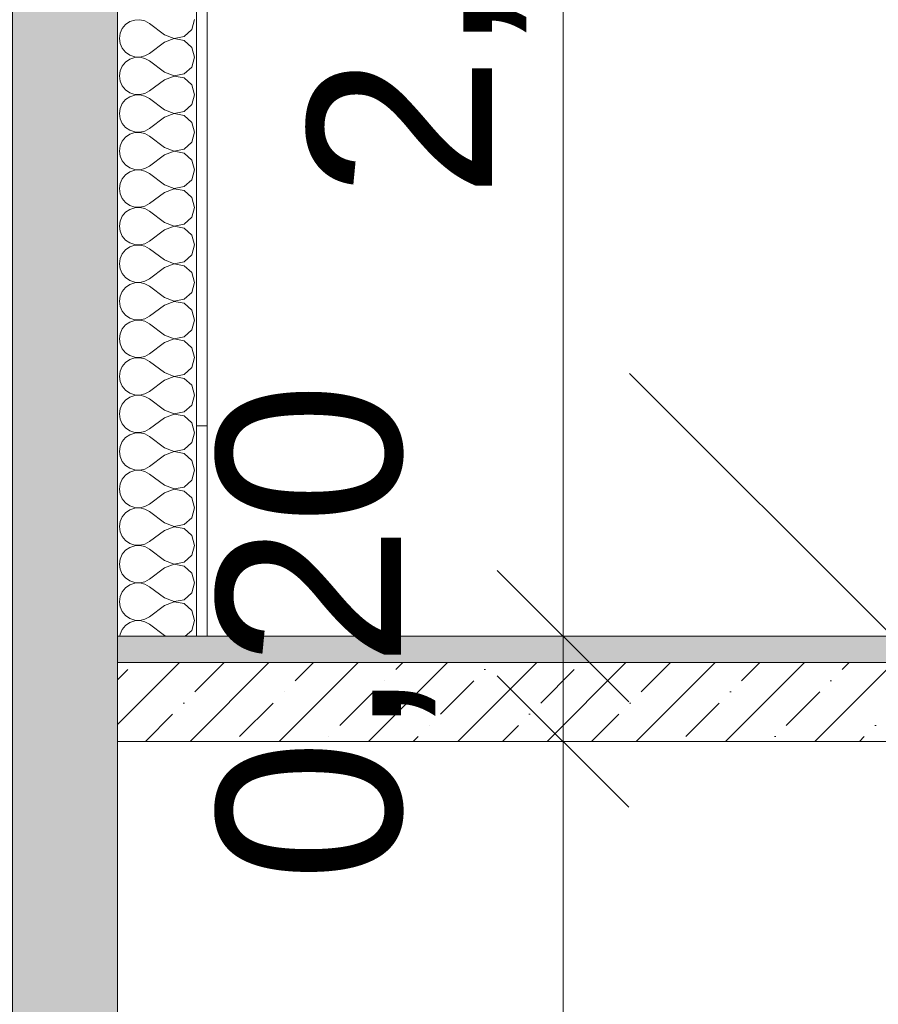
# Model space of a CAD drawing. Header units: millimetres. Extents: x -467606 to 1964440, y -17510 to 201584.
# Tile 37 of 43: x -443201 to -441569, y 2100 to 3973. Entities that reach past the tile are written whole.
import ezdxf

# ---------------------------------------------------------------- set-up
doc = ezdxf.new("R2010")
doc.units = ezdxf.units.MM
doc.header["$MEASUREMENT"] = 0
for name, color, linetype, lineweight in [('АР-вертикальная связь - Лестница.АР_Ном._пера__1', 7, 'Continuous', 0), ('АР-вертикальная связь - Лестница.АР_Ном._пера__101', 252, 'Continuous', 0), ('АР-вертикальная связь - Лестница.АР_Ном._пера__21', 7, 'Continuous', 5), ('АР-Стены_внутренние_пилоны.АР_Ном._пера__1', 7, 'Continuous', 0), ('АР-Чертеж-Размеры.АР_Ном._пера__1', 7, 'Continuous', 0)]:
    doc.layers.add(name, color=color, linetype=linetype, lineweight=lineweight)
doc.layers.add('АР-вертикальная связь - Лестница.АР_Ном._пера__102', color=7, linetype='Continuous', lineweight=5, true_color=0xcccccc)
doc.layers.add('АР-вертикальная связь - Лестница.АР_Ном._пера__180', color=7, linetype='Continuous', lineweight=5, true_color=0xd6cda7)
doc.layers.add('АР-Чертеж-Размеры.АР', color=7, linetype='Continuous')
doc.styles.add('РЎР“Р•РќР•Р\xa0Р\x98Р\xa0_РЎРўР\x98Р›Р¬_1', font='arial.ttf')
doc.dimstyles.new('СГЕНЕРИР_СТИЛЬ__2', dxfattribs={"dimtxt": 350, "dimasz": 237.5, "dimexe": 0.18, "dimexo": 300000, "dimgap": 0, "dimtad": 1, "dimlfac": 0.001, "dimzin": 0, "dimdsep": 46, "dimtxsty": 'РЎР“Р•РќР•Р\xa0Р\x98Р\xa0_РЎРўР\x98Р›Р¬_1', "dimblk": 'ARROWHEAD_6', "dimblk1": 'ARROWHEAD_6', "dimblk2": 'ARROWHEAD_6', "dimcen": 0.09, "dimclrd": 7, "dimclre": 7, "dimclrt": 7, "dimadec": 0, "dimazin": 0, "dimtfac": 1, "dimtdec": 4, "dimtmove": 0, "dimatfit": 3, "dimfxl": 1, "dimtolj": 1, "dimtzin": 0, "dimarcsym": 0})
doc.dimstyles.new('СГЕНЕРИР_СТИЛЬ__3', dxfattribs={"dimtxt": 350, "dimasz": 237.5, "dimexe": 0.18, "dimexo": 300000, "dimgap": 0, "dimtad": 1, "dimlfac": 0.001, "dimzin": 0, "dimdsep": 46, "dimtxsty": 'РЎР“Р•РќР•Р\xa0Р\x98Р\xa0_РЎРўР\x98Р›Р¬_1', "dimblk": 'ARROWHEAD_6', "dimblk1": 'ARROWHEAD_6', "dimblk2": 'ARROWHEAD_6', "dimcen": 0.09, "dimclrd": 7, "dimclre": 7, "dimclrt": 7, "dimadec": 0, "dimazin": 0, "dimtfac": 1, "dimtdec": 4, "dimtmove": 2, "dimatfit": 3, "dimfxl": 1, "dimtolj": 1, "dimtzin": 0, "dimarcsym": 0})
doc.dimstyles.new('СГЕНЕРИР_СТИЛЬ__4', dxfattribs={"dimtxt": 350, "dimasz": 237.5, "dimexe": 0.18, "dimexo": 300000, "dimgap": 0, "dimtad": 1, "dimtih": 1, "dimtoh": 1, "dimlfac": 0.001, "dimzin": 0, "dimdsep": 46, "dimtxsty": 'РЎР“Р•РќР•Р\xa0Р\x98Р\xa0_РЎРўР\x98Р›Р¬_1', "dimblk": 'ARROWHEAD_6', "dimblk1": 'ARROWHEAD_6', "dimblk2": 'ARROWHEAD_6', "dimcen": 0.09, "dimclrd": 7, "dimclre": 7, "dimclrt": 7, "dimadec": 0, "dimazin": 0, "dimtfac": 1, "dimtdec": 4, "dimtmove": 0, "dimatfit": 3, "dimfxl": 1, "dimtolj": 1, "dimtzin": 0, "dimarcsym": 0})
pattern_1 = [(45, (0, 0), (-84.852814, 84.852814), []), (45, (-42.43, 42.43), (-84.852814, 84.852814), [90, -30, 0, -30])]

# ---------------------------------------------------------------- blocks, each defined once
blk = doc.blocks.new('*X125')
at = {"layer": 'АР-Стены_внутренние_пилоны.АР_Ном._пера__1', "color": 7, "linetype": 'Continuous', "lineweight": 0}
for p, q in [((-442982.3, 3972.2), (-442991.6, 3969.1)), ((-442972.5, 3972.7), (-442982.3, 3972.2)), ((-442962.9, 3970.5), (-442972.5, 3972.7)), ((-442873.9, 3954.1), (-442868.5, 3972.9)), ((-443006, 3955.9), (-443010, 3946.9)), ((-442999.8, 3963.5), (-443006, 3955.9)), ((-442991.6, 3969.1), (-442999.8, 3963.5)), ((-442954.2, 3965.7), (-442962.9, 3970.5)), ((-442925.7, 3944.3), (-442954.2, 3965.7)), ((-442888.3, 3940.9), (-442873.9, 3954.1)), ((-443010, 3946.9), (-443011.4, 3937.2)), ((-443011.4, 3937.2), (-443010, 3927.4)), ((-442925.7, 3944.3), (-442907.4, 3937.3)), ((-442907.4, 3937), (-442925.7, 3930)), ((-442907.4, 3937.3), (-442888.3, 3940.9)), ((-442888.3, 3933.4), (-442907.4, 3937)), ((-442873.9, 3920.2), (-442888.3, 3933.4)), ((-443010, 3927.4), (-443006, 3918.4)), ((-443006, 3918.4), (-442999.8, 3910.8)), ((-442925.7, 3930), (-442954.2, 3908.6)), ((-442868.5, 3901.4), (-442873.9, 3920.2)), ((-442999.8, 3910.8), (-442991.6, 3905.2)), ((-442991.6, 3897.7), (-442999.8, 3892.1)), ((-442991.6, 3905.2), (-442982.3, 3902.1)), ((-442982.3, 3900.8), (-442991.6, 3897.7)), ((-442982.3, 3902.1), (-442972.5, 3901.6)), ((-442972.5, 3901.3), (-442982.3, 3900.8)), ((-442972.5, 3901.6), (-442962.9, 3903.8)), ((-442962.9, 3899.1), (-442972.5, 3901.3)), ((-442962.9, 3903.8), (-442954.2, 3908.6)), ((-442954.2, 3894.3), (-442962.9, 3899.1)), ((-442873.9, 3882.7), (-442868.5, 3901.4)), ((-443006, 3884.5), (-443010, 3875.5)), ((-442999.8, 3892.1), (-443006, 3884.5)), ((-442925.7, 3872.9), (-442954.2, 3894.3)), ((-442888.3, 3869.5), (-442873.9, 3882.7)), ((-443010, 3875.5), (-443011.4, 3865.7)), ((-443011.4, 3865.7), (-443010, 3856)), ((-442925.7, 3858.6), (-442954.2, 3837.2)), ((-442925.7, 3872.9), (-442907.4, 3865.9)), ((-442907.4, 3865.6), (-442925.7, 3858.6)), ((-442907.4, 3865.9), (-442888.3, 3869.5)), ((-442888.3, 3862), (-442907.4, 3865.6)), ((-442873.9, 3848.8), (-442888.3, 3862)), ((-443010, 3856), (-443006, 3847)), ((-443006, 3847), (-442999.8, 3839.4)), ((-442868.5, 3830), (-442873.9, 3848.8)), ((-442999.8, 3839.4), (-442991.6, 3833.8)), ((-442991.6, 3826.2), (-442999.8, 3820.7)), ((-442991.6, 3833.8), (-442982.3, 3830.6)), ((-442982.3, 3829.4), (-442991.6, 3826.2)), ((-442982.3, 3830.6), (-442972.5, 3830.2)), ((-442972.5, 3829.9), (-442982.3, 3829.4)), ((-442972.5, 3830.2), (-442962.9, 3832.4)), ((-442962.9, 3827.6), (-442972.5, 3829.9)), ((-442962.9, 3832.4), (-442954.2, 3837.2)), ((-442954.2, 3822.9), (-442962.9, 3827.6)), ((-442925.7, 3801.4), (-442954.2, 3822.9)), ((-442873.9, 3811.2), (-442868.5, 3830)), ((-443010, 3804.1), (-443011.4, 3794.3)), ((-443006, 3813.1), (-443010, 3804.1)), ((-442999.8, 3820.7), (-443006, 3813.1)), ((-442888.3, 3798.1), (-442873.9, 3811.2)), ((-443011.4, 3794.3), (-443010, 3784.5)), ((-443010, 3784.5), (-443006, 3775.5)), ((-442925.7, 3787.2), (-442954.2, 3765.7)), ((-442925.7, 3801.4), (-442907.4, 3794.4)), ((-442907.4, 3794.2), (-442925.7, 3787.2)), ((-442907.4, 3794.4), (-442888.3, 3798.1)), ((-442888.3, 3790.5), (-442907.4, 3794.2)), ((-442873.9, 3777.4), (-442888.3, 3790.5)), ((-443006, 3775.5), (-442999.8, 3767.9)), ((-442999.8, 3767.9), (-442991.6, 3762.4)), ((-442962.9, 3761), (-442954.2, 3765.7)), ((-442868.5, 3758.6), (-442873.9, 3777.4)), ((-442999.8, 3749.2), (-443006, 3741.6)), ((-442991.6, 3754.8), (-442999.8, 3749.2)), ((-442991.6, 3762.4), (-442982.3, 3759.2)), ((-442982.3, 3758), (-442991.6, 3754.8)), ((-442982.3, 3759.2), (-442972.5, 3758.7)), ((-442972.5, 3758.4), (-442982.3, 3758)), ((-442972.5, 3758.7), (-442962.9, 3761)), ((-442962.9, 3756.2), (-442972.5, 3758.4)), ((-442954.2, 3751.4), (-442962.9, 3756.2)), ((-442925.7, 3730), (-442954.2, 3751.4)), ((-442873.9, 3739.8), (-442868.5, 3758.6)), ((-443010, 3732.6), (-443011.4, 3722.9)), ((-443006, 3741.6), (-443010, 3732.6)), ((-442925.7, 3730), (-442907.4, 3723)), ((-442888.3, 3726.6), (-442873.9, 3739.8)), ((-443011.4, 3722.9), (-443010, 3713.1)), ((-443010, 3713.1), (-443006, 3704.1)), ((-442925.7, 3715.7), (-442954.2, 3694.3)), ((-442907.4, 3722.7), (-442925.7, 3715.7)), ((-442907.4, 3723), (-442888.3, 3726.6)), ((-442888.3, 3719.1), (-442907.4, 3722.7)), ((-442873.9, 3705.9), (-442888.3, 3719.1)), ((-443006, 3704.1), (-442999.8, 3696.5)), ((-442999.8, 3696.5), (-442991.6, 3690.9)), ((-442991.6, 3690.9), (-442982.3, 3687.8)), ((-442962.9, 3689.5), (-442954.2, 3694.3)), ((-442868.5, 3687.2), (-442873.9, 3705.9)), ((-442999.8, 3677.8), (-443006, 3670.2)), ((-442991.6, 3683.4), (-442999.8, 3677.8)), ((-442982.3, 3686.5), (-442991.6, 3683.4)), ((-442982.3, 3687.8), (-442972.5, 3687.3)), ((-442972.5, 3687), (-442982.3, 3686.5)), ((-442972.5, 3687.3), (-442962.9, 3689.5)), ((-442962.9, 3684.8), (-442972.5, 3687)), ((-442954.2, 3680), (-442962.9, 3684.8)), ((-442925.7, 3658.6), (-442954.2, 3680)), ((-442873.9, 3668.4), (-442868.5, 3687.2)), ((-443010, 3661.2), (-443011.4, 3651.4)), ((-443006, 3670.2), (-443010, 3661.2)), ((-442925.7, 3658.6), (-442907.4, 3651.6)), ((-442907.4, 3651.6), (-442888.3, 3655.2)), ((-442888.3, 3655.2), (-442873.9, 3668.4)), ((-443011.4, 3651.4), (-443010, 3641.7)), ((-443010, 3641.7), (-443006, 3632.7)), ((-442925.7, 3644.3), (-442954.2, 3622.9)), ((-442907.4, 3651.3), (-442925.7, 3644.3)), ((-442888.3, 3647.7), (-442907.4, 3651.3)), ((-442873.9, 3634.5), (-442888.3, 3647.7)), ((-442868.5, 3615.7), (-442873.9, 3634.5)), ((-443006, 3632.7), (-442999.8, 3625.1)), ((-442999.8, 3625.1), (-442991.6, 3619.5)), ((-442991.6, 3619.5), (-442982.3, 3616.3)), ((-442982.3, 3615.1), (-442991.6, 3612)), ((-442982.3, 3616.3), (-442972.5, 3615.9)), ((-442972.5, 3615.6), (-442982.3, 3615.1)), ((-442972.5, 3615.9), (-442962.9, 3618.1)), ((-442962.9, 3613.4), (-442972.5, 3615.6)), ((-442962.9, 3618.1), (-442954.2, 3622.9)), ((-442873.9, 3597), (-442868.5, 3615.7)), ((-443006, 3598.8), (-443010, 3589.8)), ((-442999.8, 3606.4), (-443006, 3598.8)), ((-442991.6, 3612), (-442999.8, 3606.4)), ((-442954.2, 3608.6), (-442962.9, 3613.4)), ((-442925.7, 3587.2), (-442954.2, 3608.6)), ((-442888.3, 3583.8), (-442873.9, 3597)), ((-443010, 3589.8), (-443011.4, 3580)), ((-443011.4, 3580), (-443010, 3570.3)), ((-442925.7, 3587.2), (-442907.4, 3580.2)), ((-442907.4, 3579.9), (-442925.7, 3572.9)), ((-442907.4, 3580.2), (-442888.3, 3583.8)), ((-442888.3, 3576.2), (-442907.4, 3579.9)), ((-443010, 3570.3), (-443006, 3561.2)), ((-443006, 3561.2), (-442999.8, 3553.6)), ((-442925.7, 3572.9), (-442954.2, 3551.4)), ((-442873.9, 3563.1), (-442888.3, 3576.2)), ((-442868.5, 3544.3), (-442873.9, 3563.1)), ((-442999.8, 3553.6), (-442991.6, 3548.1)), ((-442991.6, 3540.5), (-442999.8, 3534.9)), ((-442991.6, 3548.1), (-442982.3, 3544.9)), ((-442982.3, 3543.7), (-442991.6, 3540.5)), ((-442982.3, 3544.9), (-442972.5, 3544.4)), ((-442972.5, 3544.2), (-442982.3, 3543.7)), ((-442972.5, 3544.4), (-442962.9, 3546.7)), ((-442962.9, 3541.9), (-442972.5, 3544.2)), ((-442962.9, 3546.7), (-442954.2, 3551.4)), ((-442954.2, 3537.2), (-442962.9, 3541.9)), ((-442873.9, 3525.5), (-442868.5, 3544.3)), ((-443006, 3527.4), (-443010, 3518.3)), ((-442999.8, 3534.9), (-443006, 3527.4)), ((-442925.7, 3515.7), (-442954.2, 3537.2)), ((-442888.3, 3512.4), (-442873.9, 3525.5)), ((-443010, 3518.3), (-443011.4, 3508.6)), ((-443011.4, 3508.6), (-443010, 3498.8)), ((-442925.7, 3515.7), (-442907.4, 3508.7)), ((-442907.4, 3508.4), (-442925.7, 3501.4)), ((-442907.4, 3508.7), (-442888.3, 3512.4)), ((-442888.3, 3504.8), (-442907.4, 3508.4)), ((-442873.9, 3491.6), (-442888.3, 3504.8)), ((-443010, 3498.8), (-443006, 3489.8)), ((-443006, 3489.8), (-442999.8, 3482.2)), ((-442925.7, 3501.4), (-442954.2, 3480)), ((-442868.5, 3472.9), (-442873.9, 3491.6)), ((-442999.8, 3482.2), (-442991.6, 3476.6)), ((-442991.6, 3469.1), (-442999.8, 3463.5)), ((-442991.6, 3476.6), (-442982.3, 3473.5)), ((-442982.3, 3472.2), (-442991.6, 3469.1)), ((-442982.3, 3473.5), (-442972.5, 3473)), ((-442972.5, 3472.7), (-442982.3, 3472.2)), ((-442972.5, 3473), (-442962.9, 3475.2)), ((-442962.9, 3470.5), (-442972.5, 3472.7)), ((-442962.9, 3475.2), (-442954.2, 3480)), ((-442954.2, 3465.7), (-442962.9, 3470.5)), ((-442925.7, 3444.3), (-442954.2, 3465.7)), ((-442873.9, 3454.1), (-442868.5, 3472.9)), ((-443010, 3446.9), (-443011.4, 3437.2)), ((-443006, 3455.9), (-443010, 3446.9)), ((-442999.8, 3463.5), (-443006, 3455.9)), ((-442888.3, 3440.9), (-442873.9, 3454.1)), ((-443011.4, 3437.2), (-443010, 3427.4)), ((-442925.7, 3430), (-442954.2, 3408.6)), ((-442925.7, 3444.3), (-442907.4, 3437.3)), ((-442907.4, 3437), (-442925.7, 3430)), ((-442907.4, 3437.3), (-442888.3, 3440.9)), ((-442888.3, 3433.4), (-442907.4, 3437)), ((-442873.9, 3420.2), (-442888.3, 3433.4)), ((-443010, 3427.4), (-443006, 3418.4)), ((-443006, 3418.4), (-442999.8, 3410.8)), ((-442999.8, 3410.8), (-442991.6, 3405.2)), ((-442868.5, 3401.4), (-442873.9, 3420.2)), ((-442999.8, 3392.1), (-443006, 3384.5)), ((-442991.6, 3397.7), (-442999.8, 3392.1)), ((-442991.6, 3405.2), (-442982.3, 3402.1)), ((-442982.3, 3400.8), (-442991.6, 3397.7)), ((-442982.3, 3402.1), (-442972.5, 3401.6)), ((-442972.5, 3401.3), (-442982.3, 3400.8)), ((-442972.5, 3401.6), (-442962.9, 3403.8)), ((-442962.9, 3399.1), (-442972.5, 3401.3)), ((-442962.9, 3403.8), (-442954.2, 3408.6)), ((-442954.2, 3394.3), (-442962.9, 3399.1)), ((-442925.7, 3372.9), (-442954.2, 3394.3)), ((-442873.9, 3382.7), (-442868.5, 3401.4)), ((-443010, 3375.5), (-443011.4, 3365.7)), ((-443006, 3384.5), (-443010, 3375.5)), ((-442925.7, 3372.9), (-442907.4, 3365.9)), ((-442888.3, 3369.5), (-442873.9, 3382.7)), ((-443011.4, 3365.7), (-443010, 3356)), ((-443010, 3356), (-443006, 3347)), ((-442925.7, 3358.6), (-442954.2, 3337.2)), ((-442907.4, 3365.6), (-442925.7, 3358.6)), ((-442907.4, 3365.9), (-442888.3, 3369.5)), ((-442888.3, 3362), (-442907.4, 3365.6)), ((-442873.9, 3348.8), (-442888.3, 3362)), ((-443006, 3347), (-442999.8, 3339.4)), ((-442999.8, 3339.4), (-442991.6, 3333.8)), ((-442962.9, 3332.4), (-442954.2, 3337.2)), ((-442868.5, 3330), (-442873.9, 3348.8)), ((-442999.8, 3320.7), (-443006, 3313.1)), ((-442991.6, 3326.2), (-442999.8, 3320.7)), ((-442991.6, 3333.8), (-442982.3, 3330.6)), ((-442982.3, 3329.4), (-442991.6, 3326.2)), ((-442982.3, 3330.6), (-442972.5, 3330.2)), ((-442972.5, 3329.9), (-442982.3, 3329.4)), ((-442972.5, 3330.2), (-442962.9, 3332.4)), ((-442962.9, 3327.6), (-442972.5, 3329.9)), ((-442954.2, 3322.9), (-442962.9, 3327.6)), ((-442925.7, 3301.4), (-442954.2, 3322.9)), ((-442873.9, 3311.2), (-442868.5, 3330)), ((-443010, 3304.1), (-443011.4, 3294.3)), ((-443006, 3313.1), (-443010, 3304.1)), ((-442925.7, 3301.4), (-442907.4, 3294.4)), ((-442907.4, 3294.4), (-442888.3, 3298.1)), ((-442888.3, 3298.1), (-442873.9, 3311.2)), ((-443011.4, 3294.3), (-443010, 3284.5)), ((-443010, 3284.5), (-443006, 3275.5)), ((-442925.7, 3287.2), (-442954.2, 3265.7)), ((-442907.4, 3294.2), (-442925.7, 3287.2)), ((-442888.3, 3290.5), (-442907.4, 3294.2)), ((-442873.9, 3277.4), (-442888.3, 3290.5)), ((-443006, 3275.5), (-442999.8, 3267.9)), ((-442999.8, 3267.9), (-442991.6, 3262.4)), ((-442991.6, 3262.4), (-442982.3, 3259.2)), ((-442982.3, 3259.2), (-442972.5, 3258.7)), ((-442972.5, 3258.7), (-442962.9, 3261)), ((-442962.9, 3261), (-442954.2, 3265.7)), ((-442868.5, 3258.6), (-442873.9, 3277.4)), ((-443006, 3241.6), (-443010, 3232.6)), ((-442999.8, 3249.2), (-443006, 3241.6)), ((-442991.6, 3254.8), (-442999.8, 3249.2)), ((-442982.3, 3258), (-442991.6, 3254.8)), ((-442972.5, 3258.4), (-442982.3, 3258)), ((-442962.9, 3256.2), (-442972.5, 3258.4)), ((-442954.2, 3251.4), (-442962.9, 3256.2)), ((-442925.7, 3230), (-442954.2, 3251.4)), ((-442873.9, 3239.8), (-442868.5, 3258.6)), ((-443010, 3232.6), (-443011.4, 3222.9)), ((-443011.4, 3222.9), (-443010, 3213.1)), ((-442925.7, 3230), (-442907.4, 3223)), ((-442907.4, 3222.7), (-442925.7, 3215.7)), ((-442907.4, 3223), (-442888.3, 3226.6)), ((-442888.3, 3219.1), (-442907.4, 3222.7)), ((-442888.3, 3226.6), (-442873.9, 3239.8)), ((-443010, 3213.1), (-443006, 3204.1)), ((-443006, 3204.1), (-442999.8, 3196.5)), ((-442925.7, 3215.7), (-442954.2, 3194.3)), ((-442873.9, 3205.9), (-442888.3, 3219.1)), ((-442868.5, 3187.2), (-442873.9, 3205.9)), ((-442999.8, 3196.5), (-442991.6, 3190.9)), ((-442991.6, 3190.9), (-442982.3, 3187.8)), ((-442982.3, 3186.5), (-442991.6, 3183.4)), ((-442982.3, 3187.8), (-442972.5, 3187.3)), ((-442972.5, 3187), (-442982.3, 3186.5)), ((-442972.5, 3187.3), (-442962.9, 3189.5)), ((-442962.9, 3184.8), (-442972.5, 3187)), ((-442962.9, 3189.5), (-442954.2, 3194.3)), ((-442954.2, 3180), (-442962.9, 3184.8)), ((-442873.9, 3168.4), (-442868.5, 3187.2)), ((-443006, 3170.2), (-443010, 3161.2)), ((-442999.8, 3177.8), (-443006, 3170.2)), ((-442991.6, 3183.4), (-442999.8, 3177.8)), ((-442925.7, 3158.6), (-442954.2, 3180)), ((-442888.3, 3155.2), (-442873.9, 3168.4)), ((-443010, 3161.2), (-443011.4, 3151.4)), ((-443011.4, 3151.4), (-443010, 3141.7)), ((-442925.7, 3158.6), (-442907.4, 3151.6)), ((-442907.4, 3151.3), (-442925.7, 3144.3)), ((-442907.4, 3151.6), (-442888.3, 3155.2)), ((-442888.3, 3147.7), (-442907.4, 3151.3)), ((-442873.9, 3134.5), (-442888.3, 3147.7)), ((-443010, 3141.7), (-443006, 3132.7)), ((-443006, 3132.7), (-442999.8, 3125.1)), ((-442925.7, 3144.3), (-442954.2, 3122.9)), ((-442868.5, 3115.7), (-442873.9, 3134.5)), ((-442999.8, 3125.1), (-442991.6, 3119.5)), ((-442991.6, 3112), (-442999.8, 3106.4)), ((-442991.6, 3119.5), (-442982.3, 3116.3)), ((-442982.3, 3115.1), (-442991.6, 3112)), ((-442982.3, 3116.3), (-442972.5, 3115.9)), ((-442972.5, 3115.6), (-442982.3, 3115.1)), ((-442972.5, 3115.9), (-442962.9, 3118.1)), ((-442962.9, 3113.4), (-442972.5, 3115.6)), ((-442962.9, 3118.1), (-442954.2, 3122.9)), ((-442954.2, 3108.6), (-442962.9, 3113.4)), ((-442873.9, 3097), (-442868.5, 3115.7)), ((-443006, 3098.8), (-443010, 3089.8)), ((-442999.8, 3106.4), (-443006, 3098.8)), ((-442925.7, 3087.2), (-442954.2, 3108.6)), ((-442888.3, 3083.8), (-442873.9, 3097)), ((-443010, 3089.8), (-443011.4, 3080)), ((-443011.4, 3080), (-443010, 3070.3)), ((-442925.7, 3072.9), (-442954.2, 3051.4)), ((-442925.7, 3087.2), (-442907.4, 3080.2)), ((-442907.4, 3079.9), (-442925.7, 3072.9)), ((-442907.4, 3080.2), (-442888.3, 3083.8)), ((-442888.3, 3076.2), (-442907.4, 3079.9)), ((-442873.9, 3063.1), (-442888.3, 3076.2)), ((-443010, 3070.3), (-443006, 3061.2)), ((-443006, 3061.2), (-442999.8, 3053.6)), ((-442999.8, 3053.6), (-442991.6, 3048.1)), ((-442868.5, 3044.3), (-442873.9, 3063.1)), ((-442999.8, 3034.9), (-443006, 3027.4)), ((-442991.6, 3040.5), (-442999.8, 3034.9)), ((-442991.6, 3048.1), (-442982.3, 3044.9)), ((-442982.3, 3043.7), (-442991.6, 3040.5)), ((-442982.3, 3044.9), (-442972.5, 3044.4)), ((-442972.5, 3044.2), (-442982.3, 3043.7)), ((-442972.5, 3044.4), (-442962.9, 3046.7)), ((-442962.9, 3041.9), (-442972.5, 3044.2)), ((-442962.9, 3046.7), (-442954.2, 3051.4)), ((-442954.2, 3037.2), (-442962.9, 3041.9)), ((-442925.7, 3015.7), (-442954.2, 3037.2)), ((-442873.9, 3025.5), (-442868.5, 3044.3)), ((-443010, 3018.3), (-443011.4, 3008.6)), ((-443006, 3027.4), (-443010, 3018.3)), ((-442925.7, 3015.7), (-442907.4, 3008.7)), ((-442888.3, 3012.4), (-442873.9, 3025.5)), ((-443011.4, 3008.6), (-443010, 2998.8)), ((-443010, 2998.8), (-443006, 2989.8)), ((-442925.7, 3001.4), (-442954.2, 2980)), ((-442907.4, 3008.4), (-442925.7, 3001.4)), ((-442907.4, 3008.7), (-442888.3, 3012.4)), ((-442888.3, 3004.8), (-442907.4, 3008.4)), ((-442873.9, 2991.6), (-442888.3, 3004.8)), ((-443006, 2989.8), (-442999.8, 2982.2)), ((-442999.8, 2982.2), (-442991.6, 2976.6)), ((-442962.9, 2975.2), (-442954.2, 2980)), ((-442868.5, 2972.9), (-442873.9, 2991.6)), ((-442999.8, 2963.5), (-443006, 2955.9)), ((-442991.6, 2969.1), (-442999.8, 2963.5)), ((-442991.6, 2976.6), (-442982.3, 2973.5)), ((-442982.3, 2972.2), (-442991.6, 2969.1)), ((-442982.3, 2973.5), (-442972.5, 2973)), ((-442972.5, 2972.7), (-442982.3, 2972.2)), ((-442972.5, 2973), (-442962.9, 2975.2)), ((-442962.9, 2970.5), (-442972.5, 2972.7)), ((-442954.2, 2965.7), (-442962.9, 2970.5)), ((-442925.7, 2944.3), (-442954.2, 2965.7)), ((-442873.9, 2954.1), (-442868.5, 2972.9)), ((-443010, 2946.9), (-443011.4, 2937.2)), ((-443006, 2955.9), (-443010, 2946.9)), ((-442925.7, 2944.3), (-442907.4, 2937.3)), ((-442907.4, 2937.3), (-442888.3, 2940.9)), ((-442888.3, 2940.9), (-442873.9, 2954.1)), ((-443011.4, 2937.2), (-443010, 2927.4)), ((-443010, 2927.4), (-443006, 2918.4)), ((-442925.7, 2930), (-442954.2, 2908.6)), ((-442907.4, 2937), (-442925.7, 2930)), ((-442888.3, 2933.4), (-442907.4, 2937)), ((-442873.9, 2920.2), (-442888.3, 2933.4)), ((-443006, 2918.4), (-442999.8, 2910.8)), ((-442999.8, 2910.8), (-442991.6, 2905.2)), ((-442991.6, 2905.2), (-442982.3, 2902.1)), ((-442972.5, 2901.6), (-442962.9, 2903.8)), ((-442962.9, 2903.8), (-442954.2, 2908.6)), ((-442868.5, 2901.4), (-442873.9, 2920.2)), ((-443006, 2884.5), (-443010, 2875.5)), ((-442999.8, 2892.1), (-443006, 2884.5)), ((-442991.6, 2897.7), (-442999.8, 2892.1)), ((-442982.3, 2900.8), (-442991.6, 2897.7)), ((-442982.3, 2902.1), (-442972.5, 2901.6)), ((-442972.5, 2901.3), (-442982.3, 2900.8)), ((-442962.9, 2899.1), (-442972.5, 2901.3)), ((-442954.2, 2894.3), (-442962.9, 2899.1)), ((-442925.7, 2872.9), (-442954.2, 2894.3)), ((-442873.9, 2882.7), (-442868.5, 2901.4)), ((-443010, 2875.5), (-443011.4, 2865.7)), ((-443011.4, 2865.7), (-443010, 2856)), ((-442925.7, 2872.9), (-442907.4, 2865.9)), ((-442907.4, 2865.6), (-442925.7, 2858.6)), ((-442907.4, 2865.9), (-442888.3, 2869.5)), ((-442888.3, 2862), (-442907.4, 2865.6)), ((-442888.3, 2869.5), (-442873.9, 2882.7)), ((-443010, 2856), (-443006, 2847)), ((-443006, 2847), (-442999.8, 2839.4)), ((-442925.7, 2858.6), (-442954.2, 2837.2)), ((-442873.9, 2848.8), (-442888.3, 2862)), ((-442868.5, 2830), (-442873.9, 2848.8)), ((-442999.8, 2839.4), (-442991.6, 2833.8)), ((-442991.6, 2833.8), (-442982.3, 2830.6)), ((-442982.3, 2829.4), (-442991.6, 2826.2)), ((-442982.3, 2830.6), (-442972.5, 2830.2)), ((-442972.5, 2829.9), (-442982.3, 2829.4)), ((-442972.5, 2830.2), (-442962.9, 2832.4)), ((-442962.9, 2827.6), (-442972.5, 2829.9)), ((-442962.9, 2832.4), (-442954.2, 2837.2)), ((-442873.9, 2811.2), (-442868.5, 2830)), ((-443006, 2813.1), (-443010, 2804.1)), ((-442999.8, 2820.7), (-443006, 2813.1)), ((-442991.6, 2826.2), (-442999.8, 2820.7)), ((-442954.2, 2822.9), (-442962.9, 2827.6)), ((-442925.7, 2801.4), (-442954.2, 2822.9)), ((-442886.2, 2800), (-442873.9, 2811.2)), ((-443010, 2804.1), (-443010.6, 2800)), ((-442925.7, 2801.4), (-442921.9, 2800))]:
    blk.add_line(p, q, dxfattribs=at)
blk = doc.blocks.new('Штриховка_62_3', base_point=(0, 0))
at = {"layer": 'АР-Стены_внутренние_пилоны.АР_Ном._пера__1', "color": 7, "linetype": 'Continuous', "lineweight": 0}
blk.add_blockref('*X125', (0, 0), dxfattribs=at)
blk = doc.blocks.new('*D162')
at = {"layer": 'АР-Чертеж-Размеры.АР_Ном._пера__1', "color": 7, "linetype": 'Continuous', "lineweight": 0, "transparency": 16777216}
for p, q in [((-442043.1, 2475), (-442293.1, 2725)), ((-441933.7, 2600), (-442402.4, 2600)), ((-442168.1, -1000), (-442168.1, 2600)), ((-442293.1, -875), (-442043.1, -1125)), ((-441933.7, -1000), (-442402.4, -1000)), ((-442168.1, -1187.5), (-442168.1, -1000))]:
    blk.add_line(p, q, dxfattribs=at)
at = {"layer": 'АР-Чертеж-Размеры.АР_Ном._пера__1', "color": 7, "lineweight": 0, "transparency": 16777216, "char_height": 350, "attachment_point": 7, "rotation": 90, "style": 'РЎР“Р•РќР•Р\xa0Р\x98Р\xa0_РЎРўР\x98Р›Р¬_1'}
for s, insert in [('\\A1;{\\pql;\\fArial|b0|i0|c204|p0;\\W1.000000;0,20}', (-442411, 2332.5)), ('\\A1;{\\pql;\\fArial|b0|i0|c204|p0;\\W1.000000;3,60}', (-442238.1, 332.9))]:
    blk.add_mtext(s, dxfattribs=dict(at, insert=insert))
blk = doc.blocks.new('ARROWHEAD_6')
at = {"color": 0, "linetype": 'Continuous', "lineweight": 0}
for p, q in [((-0.5, -0.5), (0.5, 0.5)), ((0, 0), (-1, 0))]:
    blk.add_line(p, q, dxfattribs=at)
blk = doc.blocks.new('*D163')
at = {"layer": 'АР-Чертеж-Размеры.АР_Ном._пера__1', "color": 7, "linetype": 'Continuous', "lineweight": 0, "transparency": 16777216}
for p, q in [((-442168.1, 2800), (-442168.1, 2987.5)), ((-442293.1, 2925), (-442043.1, 2675)), ((-441933.7, 2800), (-442402.4, 2800)), ((-442168.1, 2600), (-442168.1, 2800)), ((-442043.1, 2475), (-442293.1, 2725)), ((-441933.7, 2600), (-442402.4, 2600))]:
    blk.add_line(p, q, dxfattribs=at)
blk = doc.blocks.new('*D295')
at = {"layer": 'АР-Чертеж-Размеры.АР_Ном._пера__1', "color": 7, "linetype": 'Continuous', "lineweight": 0, "transparency": 16777216}
for p, q in [((-442293.1, 5524.5), (-442043.1, 5274.5)), ((-441933.7, 5399.5), (-442402.4, 5399.5)), ((-442168.1, 2800), (-442168.1, 5399.5)), ((-442293.1, 2925), (-442043.1, 2675)), ((-441933.7, 2800), (-442402.4, 2800)), ((-442168.1, 2612.5), (-442168.1, 2800))]:
    blk.add_line(p, q, dxfattribs=at)
at = {"layer": 'АР-Чертеж-Размеры.АР_Ном._пера__1', "color": 7, "lineweight": 0, "transparency": 16777216, "char_height": 350, "attachment_point": 7, "rotation": 90, "style": 'РЎР“Р•РќР•Р\xa0Р\x98Р\xa0_РЎРўР\x98Р›Р¬_1'}
for s, insert in [('\\A1;{\\pql;\\fArial|b0|i0|c204|p0;\\W1.000000;0,21}', (-442728.1, 5037.4)), ('\\A1;{\\pql;\\fArial|b0|i0|c204|p0;\\W1.000000;2,60}', (-442238.1, 3632.7))]:
    blk.add_mtext(s, dxfattribs=dict(at, insert=insert))
blk = doc.blocks.new('Линейный Размер_27_3', base_point=(-441541.8, 2800))
at = {"layer": 'АР-Чертеж-Размеры.АР_Ном._пера__1', "color": 7, "linetype": 'Continuous', "lineweight": 0}
for q in [(-442041.8, 3300), (-441916.8, 2800)]:
    blk.add_line((-441541.8, 2800), q, dxfattribs=at)
blk = doc.blocks.new('*D329')
at = {"layer": 'АР-Чертеж-Размеры.АР_Ном._пера__1', "color": 7, "linetype": 'Continuous', "lineweight": 0, "transparency": 16777216}
for p, q in [((-449955.3, -7442.7), (-449955.3, -6973.9)), ((-427785.2, -7442.7), (-427785.2, -6973.9)), ((-449830.3, -7083.3), (-450080.3, -7333.3)), ((-427660.2, -7083.3), (-427910.2, -7333.3)), ((-450142.8, -7208.3), (-449955.3, -7208.3)), ((-449955.3, -7208.3), (-427785.2, -7208.3))]:
    blk.add_line(p, q, dxfattribs=at)
at = {"layer": 'АР-Чертеж-Размеры.АР_Ном._пера__1', "color": 7, "lineweight": 0, "transparency": 16777216, "insert": (-439470.8, -7138.3), "char_height": 350, "attachment_point": 7, "style": 'РЎР“Р•РќР•Р\xa0Р\x98Р\xa0_РЎРўР\x98Р›Р¬_1'}
blk.add_mtext('\\A1;{\\pql;\\fArial|b0|i0|c204|p0;\\W1.000000;22,17}', dxfattribs=at)

msp = doc.modelspace()

# ---------------------------------------------------------------- hatches: boundary and pattern name
at = {"layer": 'АР-вертикальная связь - Лестница.АР_Ном._пера__101', "linetype": 'Continuous', "lineweight": 0}
h = msp.add_hatch(dxfattribs=at)
h.set_pattern_fill('ЖЕЛЕЗОБЕТОН__PROJECT__0003', color=252, style=0, pattern_type=2)
h.set_pattern_definition(pattern_1)
h.paths.add_polyline_path([(-440894.95, 2750), (-443015.022, 2750), (-443015.022, 2600), (-440894.95, 2600)])
at = {"layer": 'АР-вертикальная связь - Лестница.АР_Ном._пера__180', "linetype": 'Continuous', "lineweight": 0, "true_color": 0x353329}
msp.add_hatch(color=250, dxfattribs=at).paths.add_polyline_path([(-440874.95, 2750.018), (-443015.01, 2750.018), (-443015.01, 2800), (-440874.95, 2800)])
at = {"layer": 'АР-Стены_внутренние_пилоны.АР_Ном._пера__1', "linetype": 'Continuous', "lineweight": 0}
h = msp.add_hatch(dxfattribs=at)
h.set_pattern_fill('ЖЕЛЕЗОБЕТОН__PROJECT__0003', style=0, pattern_type=2)
h.set_pattern_definition(pattern_1)
h.paths.add_polyline_path([(-443014.953, -4799.999), (-443214.953, -4799.999), (-443214.953, 8160), (-443014.953, 8160)])

# ---------------------------------------------------------------- linework, layer by layer
at = {"layer": 'АР-вертикальная связь - Лестница.АР_Ном._пера__1', "color": 7, "linetype": 'Continuous', "lineweight": 0}
for p, q in [((-443014.951, 3462.472), (-443014.957, -1505.266)), ((-441195.367, 2600), (-443015.022, 2600))]:
    msp.add_line(p, q, dxfattribs=at)
at = {"layer": 'АР-вертикальная связь - Лестница.АР_Ном._пера__1', "color": 7, "linetype": 'Continuous', "lineweight": 0, "flags": 128}
msp.add_lwpolyline([(-440874.95, 2750.018), (-443015.01, 2750.018), (-443015.01, 2800), (-440874.95, 2800)], close=True, dxfattribs=at)
at = {"layer": 'АР-вертикальная связь - Лестница.АР_Ном._пера__102', "color": 254, "linetype": 'Continuous', "lineweight": 5, "true_color": 0xcccccc}
msp.add_line((-442844.964, 3200), (-442864.964, 3200), dxfattribs=at)
at = {"layer": 'АР-вертикальная связь - Лестница.АР_Ном._пера__21', "color": 7, "linetype": 'Continuous', "lineweight": 5, "flags": 128}
for points in [[(-440894.95, 2750), (-443015.01, 2750.018)], [(-441195.367, 2600), (-443015.022, 2600.016)]]:
    msp.add_lwpolyline(points, dxfattribs=at)
at = {"layer": 'АР-Стены_внутренние_пилоны.АР_Ном._пера__1', "color": 7, "linetype": 'Continuous', "lineweight": 0}
for p, q in [((-442864.953, 8160), (-442864.953, 2800)), ((-442844.953, 8160), (-442844.953, 2800))]:
    msp.add_line(p, q, dxfattribs=at)
at = {"layer": 'АР-Стены_внутренние_пилоны.АР_Ном._пера__1', "color": 7, "linetype": 'Continuous', "lineweight": 0, "flags": 128}
msp.add_lwpolyline([(-443014.953, -4799.999), (-443214.953, -4799.999), (-443214.953, 8160), (-443014.953, 8160)], close=True, dxfattribs=at)

# ---------------------------------------------------------------- block references
at = {"layer": 'АР-Стены_внутренние_пилоны.АР_Ном._пера__1', "color": 7, "linetype": 'Continuous', "lineweight": 0}
msp.add_blockref('Штриховка_62_3', (0, 0), dxfattribs=at)
at = {"layer": 'АР-Чертеж-Размеры.АР', "color": 7, "linetype": 'Continuous', "lineweight": 0}
msp.add_blockref('Линейный Размер_27_3', (-441541.815, 2800), dxfattribs=at)

# ---------------------------------------------------------------- dimensions: what is measured, and where the dimension line sits
for base, p1, p2, dimstyle, picture, middle in [((-442168.071, 5399.52), (-442159.325, 2800), (-442168.071, 5399.52), 'СГЕНЕРИР_СТИЛЬ__2', '*D295', (-442413.071, 4085.753)), ((-442168.071, 2600), (-442168.071, -1000), (-442168.071, 2600), 'СГЕНЕРИР_СТИЛЬ__2', '*D162', (-442413.071, 785.993)), ((-442168.071, 2800), (-442168.071, 2600), (-442169.957, 2800), 'СГЕНЕРИР_СТИЛЬ__3', '*D163', (-442585.984, 2785.594))]:
    dim = msp.add_linear_dim(base=base, p1=p1, p2=p2, angle=90, dimstyle=dimstyle, dxfattribs=at)
    dim.commit()
    dim.dimension.update_dxf_attribs({"geometry": picture, "text_midpoint": middle, "dimtype": 160, "text_rotation": 90})
dim = msp.add_linear_dim(base=(-427785.2, -7208.306), p1=(-449955.322, 3968.351), p2=(-427785.2, 3968.351), dimstyle='СГЕНЕРИР_СТИЛЬ__4', dxfattribs=at)
dim.commit()
dim.dimension.update_dxf_attribs({"geometry": '*D329', "text_midpoint": (-438884.564, -6963.306), "dimtype": 160})

doc.saveas('drawing.dxf')
